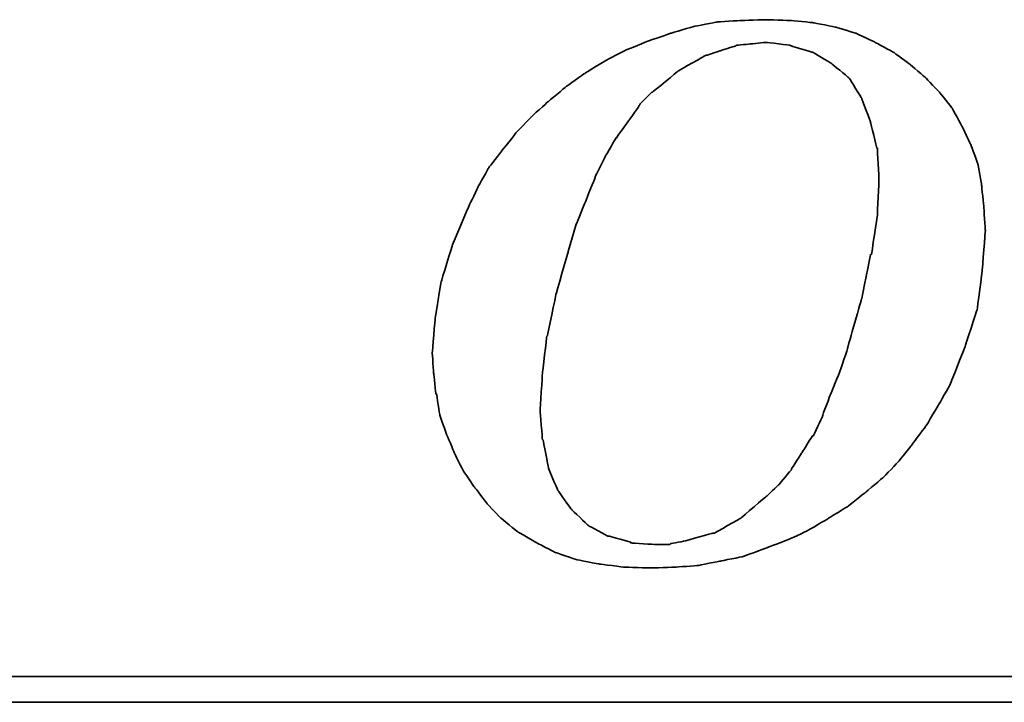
# Model space of a CAD drawing. Header units: millimetres. Extents: x 321 to 573, y 335 to 412.
# Tile 36 of 55: x 511.06 to 515.7, y 358.68 to 361.9. Entities that reach past the tile are written whole.
import ezdxf

# ---------------------------------------------------------------- set-up
doc = ezdxf.new("R2010")
doc.units = ezdxf.units.MM
doc.header["$LTSCALE"] = 0.1
doc.layers.add('DIM', color=4, linetype='CONTINUOUS')
doc.layers.add('layer 1', color=7, linetype='CONTINUOUS')

# ---------------------------------------------------------------- blocks, each defined once
blk = doc.blocks.new('TBI MOTION logo(完整正式版)')
at = {"layer": 'layer 1', "color": 22, "lineweight": 35}
for points, knots in [([(-11.34375, -6.98375), (-11.34375, -6.98375), (-10.91375, -7.43875), (-10.91375, -7.43875), (-10.91375, -7.43875), (-10.91375, -7.43875), (-10.38625, -7.87125), (-10.38625, -7.87125), (-10.38625, -7.87125), (-10.38625, -7.87125), (-9.81125, -8.20375), (-9.81125, -8.20375), (-9.81125, -8.20375), (-9.81125, -8.20375), (-9.21125, -8.51875), (-9.21125, -8.51875), (-9.21125, -8.51875), (-9.21125, -8.51875), (-8.51625, -8.75875), (-8.51625, -8.75875), (-8.51625, -8.75875), (-8.51625, -8.75875), (-7.77125, -8.90375), (-7.77125, -8.90375), (-7.77125, -8.90375), (-7.77125, -8.90375), (-6.97875, -8.99875), (-6.97875, -8.99875), (-6.97875, -8.99875), (-6.97875, -8.99875), (-6.14125, -9.02375), (-6.14125, -9.02375), (-6.14125, -9.02375), (-6.14125, -9.02375), (-5.37125, -8.99875), (-5.37125, -8.99875), (-5.37125, -8.99875), (-5.37125, -8.99875), (-4.65375, -8.94875), (-4.65375, -8.94875), (-4.65375, -8.94875), (-4.65375, -8.94875), (-3.93375, -8.80625), (-3.93375, -8.80625), (-3.93375, -8.80625), (-3.93375, -8.80625), (-3.21375, -8.66375), (-3.21375, -8.66375), (-3.21375, -8.66375), (-3.21375, -8.66375), (-2.49375, -8.39875), (-2.49375, -8.39875), (-2.49375, -8.39875), (-2.49375, -8.39875), (-1.79875, -8.13375), (-1.79875, -8.13375), (-1.79875, -8.13375), (-1.79875, -8.13375), (-1.17375, -7.84375), (-1.17375, -7.84375), (-1.17375, -7.84375), (-1.17375, -7.84375), (-0.52375, -7.46375), (-0.52375, -7.46375), (-0.52375, -7.46375), (-0.52375, -7.46375), (0.10124, -7.07875), (0.10124, -7.07875), (0.10124, -7.07875), (0.10124, -7.07875), (0.67625, -6.62375), (0.67625, -6.62375), (0.67625, -6.62375), (0.67625, -6.62375), (1.24874, -6.14375), (1.24874, -6.14375), (1.24874, -6.14375), (1.24874, -6.14375), (1.72874, -5.64125), (1.72874, -5.64125), (1.72874, -5.64125), (1.72874, -5.64125), (2.18624, -5.06375), (2.18624, -5.06375), (2.18624, -5.06375), (2.18624, -5.06375), (2.61625, -4.48874), (2.61625, -4.48874), (2.61625, -4.48874), (2.61625, -4.48874), (3.00125, -3.83874), (3.00125, -3.83874), (3.00125, -3.83874), (3.00125, -3.83874), (3.36124, -3.21374), (3.36124, -3.21374), (3.36124, -3.21374), (3.36124, -3.21374), (3.84374, -1.99125), (3.84374, -1.99125), (3.84374, -1.99125), (3.84374, -1.99125), (4.22625, -0.81875), (4.22625, -0.81875), (4.22625, -0.81875), (4.22625, -0.81875), (4.39125, 0.45624), (4.39125, 0.45624), (4.39125, 0.45624), (4.39125, 0.45624), (4.48874, 1.70124), (4.48874, 1.70124), (4.48874, 1.70124), (4.48874, 1.70124), (4.43874, 2.44625), (4.43874, 2.44625), (4.43874, 2.44625), (4.43874, 2.44625), (4.36874, 3.14125), (4.36874, 3.14125), (4.36874, 3.14125), (4.36874, 3.14125), (4.25125, 3.81125), (4.25125, 3.81125), (4.25125, 3.81125), (4.25125, 3.81125), (4.03124, 4.41125), (4.03124, 4.41125), (4.03124, 4.41125), (4.03124, 4.41125), (3.74374, 5.01125), (3.74374, 5.01125), (3.74374, 5.01125), (3.74374, 5.01125), (3.43124, 5.58875), (3.43124, 5.58875), (3.43124, 5.58875), (3.43124, 5.58875), (3.02625, 6.09125), (3.02625, 6.09125), (3.02625, 6.09125), (3.02625, 6.09125), (2.59374, 6.54875), (2.59374, 6.54875), (2.59374, 6.54875), (2.59374, 6.54875), (2.09124, 6.98125), (2.09124, 6.98125), (2.09124, 6.98125), (2.09124, 6.98125), (1.56124, 7.36625), (1.56124, 7.36625), (1.56124, 7.36625), (1.56124, 7.36625), (0.98624, 7.67625), (0.98624, 7.67625), (0.98624, 7.67625), (0.98624, 7.67625), (0.38624, 7.96375), (0.38624, 7.96375), (0.38624, 7.96375), (0.38624, 7.96375), (-0.25875, 8.15625), (-0.25875, 8.15625), (-0.25875, 8.15625), (-0.25875, 8.15625), (-0.98125, 8.30125), (-0.98125, 8.30125), (-0.98125, 8.30125), (-0.98125, 8.30125), (-1.70124, 8.37125), (-1.70124, 8.37125), (-1.70124, 8.37125), (-1.70124, 8.37125), (-2.49375, 8.39624), (-2.49375, 8.39624), (-2.49375, 8.39624), (-2.49375, 8.39624), (-3.28625, 8.37125), (-3.28625, 8.37125), (-3.28625, 8.37125), (-3.28625, 8.37125), (-4.05125, 8.32125), (-4.05125, 8.32125), (-4.05125, 8.32125), (-4.05125, 8.32125), (-4.77375, 8.18125), (-4.77375, 8.18125), (-4.77375, 8.18125), (-4.77375, 8.18125), (-5.51625, 7.96375), (-5.51625, 7.96375), (-5.51625, 7.96375), (-5.51625, 7.96375), (-6.21125, 7.72625), (-6.21125, 7.72625), (-6.21125, 7.72625), (-6.21125, 7.72625), (-6.92875, 7.43625), (-6.92875, 7.43625), (-6.92875, 7.43625), (-6.92875, 7.43625), (-7.57875, 7.10125), (-7.57875, 7.10125), (-7.57875, 7.10125), (-7.57875, 7.10125), (-8.24875, 6.69125), (-8.24875, 6.69125), (-8.24875, 6.69125), (-8.24875, 6.69125), (-8.84875, 6.26125), (-8.84875, 6.26125), (-8.84875, 6.26125), (-8.84875, 6.26125), (-9.42625, 5.78125), (-9.42625, 5.78125), (-9.42625, 5.78125), (-9.42625, 5.78125), (-9.95375, 5.30125), (-9.95375, 5.30125), (-9.95375, 5.30125), (-9.95375, 5.30125), (-10.43375, 4.79624), (-10.43375, 4.79624), (-10.43375, 4.79624), (-10.43375, 4.79624), (-10.88875, 4.22125), (-10.88875, 4.22125), (-10.88875, 4.22125), (-10.88875, 4.22125), (-11.29875, 3.69375), (-11.29875, 3.69375), (-11.29875, 3.69375), (-11.29875, 3.69375), (-11.63375, 3.09125), (-11.63375, 3.09125), (-11.63375, 3.09125), (-11.63375, 3.09125), (-11.91875, 2.49625), (-11.91875, 2.49625), (-11.91875, 2.49625), (-11.91875, 2.49625), (-12.44875, 1.24625), (-12.44875, 1.24625), (-12.44875, 1.24625), (-12.44875, 1.24625), (-12.80875, 0.06874), (-12.80875, 0.06874), (-12.80875, 0.06874), (-12.80875, 0.06874), (-12.99875, -1.07875), (-12.99875, -1.07875), (-12.99875, -1.07875), (-12.99875, -1.07875), (-13.09375, -2.18375), (-13.09375, -2.18375), (-13.09375, -2.18375), (-13.09375, -2.18375), (-13.04875, -2.85375), (-13.04875, -2.85375), (-13.04875, -2.85375), (-13.04875, -2.85375), (-12.97375, -3.50375), (-12.97375, -3.50375), (-12.97375, -3.50375), (-12.97375, -3.50375), (-12.95375, -3.50375), (-12.95375, -3.50375), (-12.95375, -3.50375), (-12.95375, -3.50375), (-12.85375, -4.17375), (-12.85375, -4.17375), (-12.85375, -4.17375), (-12.85375, -4.17375), (-12.63875, -4.77624), (-12.63875, -4.77624), (-12.63875, -4.77624), (-12.63875, -4.77624), (-12.39875, -5.35125), (-12.39875, -5.35125), (-12.39875, -5.35125), (-12.39875, -5.35125), (-12.11375, -5.92875), (-12.11375, -5.92875), (-12.11375, -5.92875), (-12.11375, -5.92875), (-11.75375, -6.45375), (-11.75375, -6.45375), (-11.75375, -6.45375), (-11.75375, -6.45375), (-11.34375, -6.98375), (-11.34375, -6.98375)], [0, 0, 0, 0, 0.01369863, 0.01369863, 0.01369863, 0.01369864, 0.02739726, 0.02739726, 0.02739726, 0.02739727, 0.04109589, 0.04109589, 0.04109589, 0.0410959, 0.05479452, 0.05479452, 0.05479452, 0.05479453, 0.06849315, 0.06849315, 0.06849315, 0.06849316, 0.08219178, 0.08219178, 0.08219178, 0.08219179, 0.09589041, 0.09589041, 0.09589041, 0.09589042, 0.10958904, 0.10958904, 0.10958904, 0.10958905, 0.12328767, 0.12328767, 0.12328767, 0.12328768, 0.1369863, 0.1369863, 0.1369863, 0.13698631, 0.15068493, 0.15068493, 0.15068493, 0.15068494, 0.16438356, 0.16438356, 0.16438356, 0.16438357, 0.17808219, 0.17808219, 0.17808219, 0.1780822, 0.19178082, 0.19178082, 0.19178082, 0.19178083, 0.20547945, 0.20547945, 0.20547945, 0.20547946, 0.21917808, 0.21917808, 0.21917808, 0.21917809, 0.23287671, 0.23287671, 0.23287671, 0.23287672, 0.24657534, 0.24657534, 0.24657534, 0.24657535, 0.26027397, 0.26027397, 0.26027397, 0.26027398, 0.2739726, 0.2739726, 0.2739726, 0.27397261, 0.28767123, 0.28767123, 0.28767123, 0.28767124, 0.30136986, 0.30136986, 0.30136986, 0.30136987, 0.31506849, 0.31506849, 0.31506849, 0.3150685, 0.32876712, 0.32876712, 0.32876712, 0.32876713, 0.34246575, 0.34246575, 0.34246575, 0.34246576, 0.35616438, 0.35616438, 0.35616438, 0.35616439, 0.36986301, 0.36986301, 0.36986301, 0.36986302, 0.38356164, 0.38356164, 0.38356164, 0.38356165, 0.39726027, 0.39726027, 0.39726027, 0.39726028, 0.4109589, 0.4109589, 0.4109589, 0.41095891, 0.42465753, 0.42465753, 0.42465753, 0.42465754, 0.43835616, 0.43835616, 0.43835616, 0.43835617, 0.45205479, 0.45205479, 0.45205479, 0.4520548, 0.46575342, 0.46575342, 0.46575342, 0.46575343, 0.47945205, 0.47945205, 0.47945205, 0.47945206, 0.49315068, 0.49315068, 0.49315068, 0.49315069, 0.50684932, 0.50684932, 0.50684932, 0.50684933, 0.52054795, 0.52054795, 0.52054795, 0.52054796, 0.53424658, 0.53424658, 0.53424658, 0.53424659, 0.54794521, 0.54794521, 0.54794521, 0.54794522, 0.56164384, 0.56164384, 0.56164384, 0.56164385, 0.57534247, 0.57534247, 0.57534247, 0.57534248, 0.5890411, 0.5890411, 0.5890411, 0.58904111, 0.60273973, 0.60273973, 0.60273973, 0.60273974, 0.61643836, 0.61643836, 0.61643836, 0.61643837, 0.63013699, 0.63013699, 0.63013699, 0.630137, 0.64383562, 0.64383562, 0.64383562, 0.64383563, 0.65753425, 0.65753425, 0.65753425, 0.65753426, 0.67123288, 0.67123288, 0.67123288, 0.67123289, 0.68493151, 0.68493151, 0.68493151, 0.68493152, 0.69863014, 0.69863014, 0.69863014, 0.69863015, 0.71232877, 0.71232877, 0.71232877, 0.71232878, 0.7260274, 0.7260274, 0.7260274, 0.72602741, 0.73972603, 0.73972603, 0.73972603, 0.73972604, 0.75342466, 0.75342466, 0.75342466, 0.75342467, 0.76712329, 0.76712329, 0.76712329, 0.7671233, 0.78082192, 0.78082192, 0.78082192, 0.78082193, 0.79452055, 0.79452055, 0.79452055, 0.79452056, 0.80821918, 0.80821918, 0.80821918, 0.80821919, 0.82191781, 0.82191781, 0.82191781, 0.82191782, 0.83561644, 0.83561644, 0.83561644, 0.83561645, 0.84931507, 0.84931507, 0.84931507, 0.84931508, 0.8630137, 0.8630137, 0.8630137, 0.86301371, 0.87671233, 0.87671233, 0.87671233, 0.87671234, 0.89041096, 0.89041096, 0.89041096, 0.89041097, 0.90410959, 0.90410959, 0.90410959, 0.9041096, 0.91780822, 0.91780822, 0.91780822, 0.91780823, 0.93150685, 0.93150685, 0.93150685, 0.93150686, 0.94520548, 0.94520548, 0.94520548, 0.94520549, 0.95890411, 0.95890411, 0.95890411, 0.95890412, 0.97260274, 0.97260274, 0.97260274, 0.97260275, 0.98630137, 0.98630137, 0.98630137, 0.98630138, 1, 1, 1, 1]), ([(-8.77875, 1.03124), (-8.77875, 1.03124), (-8.51625, 1.89625), (-8.51625, 1.89625), (-8.51625, 1.89625), (-8.51625, 1.89625), (-8.20375, 2.66375), (-8.20375, 2.66375), (-8.20375, 2.66375), (-8.20375, 2.66375), (-7.91625, 3.38125), (-7.91625, 3.38125), (-7.91625, 3.38125), (-7.91625, 3.38125), (-7.91625, 3.40624), (-7.91625, 3.40624), (-7.91625, 3.40624), (-7.91625, 3.40624), (-7.57875, 4.07624), (-7.57875, 4.07624), (-7.57875, 4.07624), (-7.57875, 4.07624), (-7.24375, 4.65125), (-7.24375, 4.65125), (-7.24375, 4.65125), (-7.24375, 4.65125), (-7.21875, 4.65125), (-7.21875, 4.65125), (-7.21875, 4.65125), (-7.21875, 4.65125), (-7.21875, 4.67624), (-7.21875, 4.67624), (-7.21875, 4.67624), (-7.21875, 4.67624), (-6.83625, 5.20375), (-6.83625, 5.20375), (-6.83625, 5.20375), (-6.83625, 5.20375), (-6.49875, 5.68625), (-6.49875, 5.68625), (-6.49875, 5.68625), (-6.49875, 5.68625), (-6.49875, 5.70625), (-6.49875, 5.70625), (-6.49875, 5.70625), (-6.49875, 5.70625), (-6.11625, 6.09125), (-6.11625, 6.09125), (-6.11625, 6.09125), (-6.11625, 6.09125), (-6.09125, 6.09125), (-6.09125, 6.09125), (-6.09125, 6.09125), (-6.09125, 6.09125), (-5.27375, 6.76625), (-5.27375, 6.76625), (-5.27375, 6.76625), (-5.27375, 6.76625), (-5.24875, 6.76625), (-5.24875, 6.76625), (-5.24875, 6.76625), (-5.24875, 6.76625), (-5.24875, 6.78625), (-5.24875, 6.78625), (-5.24875, 6.78625), (-5.24875, 6.78625), (-4.38875, 7.26624), (-4.38875, 7.26624), (-4.38875, 7.26624), (-4.38875, 7.26624), (-4.36125, 7.26624), (-4.36125, 7.26624), (-4.36125, 7.26624), (-4.36125, 7.26624), (-3.93375, 7.41125), (-3.93375, 7.41125), (-3.93375, 7.41125), (-3.93375, 7.41125), (-3.47375, 7.55625), (-3.47375, 7.55625), (-3.47375, 7.55625), (-3.47375, 7.55625), (-3.45375, 7.55625), (-3.45375, 7.55625), (-3.45375, 7.55625), (-3.45375, 7.55625), (-3.42875, 7.58124), (-3.42875, 7.58124), (-3.42875, 7.58124), (-3.42875, 7.58124), (-2.97375, 7.62625), (-2.97375, 7.62625), (-2.97375, 7.62625), (-2.97375, 7.62625), (-2.49375, 7.67625), (-2.49375, 7.67625), (-2.49375, 7.67625), (-2.49375, 7.67625), (-2.46875, 7.67625), (-2.46875, 7.67625), (-2.46875, 7.67625), (-2.46875, 7.67625), (-1.70124, 7.58124), (-1.70124, 7.58124), (-1.70124, 7.58124), (-1.70124, 7.58124), (-1.67875, 7.55625), (-1.67875, 7.55625), (-1.67875, 7.55625), (-1.67875, 7.55625), (-1.65375, 7.55625), (-1.65375, 7.55625), (-1.65375, 7.55625), (-1.65375, 7.55625), (-1.03125, 7.36625), (-1.03125, 7.36625), (-1.03125, 7.36625), (-1.03125, 7.36625), (-1.00625, 7.36625), (-1.00625, 7.36625), (-1.00625, 7.36625), (-1.00625, 7.36625), (-0.43124, 7.02624), (-0.43124, 7.02624), (-0.43124, 7.02624), (-0.43124, 7.02624), (-0.40625, 7.00624), (-0.40625, 7.00624), (-0.40625, 7.00624), (-0.40625, 7.00624), (0.12124, 6.57124), (0.12124, 6.57124), (0.12124, 6.57124), (0.12124, 6.57124), (0.14624, 6.54875), (0.14624, 6.54875), (0.14624, 6.54875), (0.14624, 6.54875), (0.17124, 6.52375), (0.17124, 6.52375), (0.17124, 6.52375), (0.17124, 6.52375), (0.55625, 5.89875), (0.55625, 5.89875), (0.55625, 5.89875), (0.55625, 5.89875), (0.55625, 5.87625), (0.55625, 5.87625), (0.55625, 5.87625), (0.55625, 5.87625), (0.84124, 5.15625), (0.84124, 5.15625), (0.84124, 5.15625), (0.84124, 5.15625), (0.84124, 5.13125), (0.84124, 5.13125), (0.84124, 5.13125), (0.84124, 5.13125), (1.03624, 4.31875), (1.03624, 4.31875), (1.03624, 4.31875), (1.03624, 4.31875), (1.05624, 4.31875), (1.05624, 4.31875), (1.05624, 4.31875), (1.05624, 4.31875), (1.05624, 4.29125), (1.05624, 4.29125), (1.05624, 4.29125), (1.05624, 4.29125), (1.10625, 3.33125), (1.10625, 3.33125), (1.10625, 3.33125), (1.10625, 3.33125), (1.10625, 3.30875), (1.10625, 3.30875), (1.10625, 3.30875), (1.10625, 3.30875), (1.05624, 2.20624), (1.05624, 2.20624), (1.05624, 2.20624), (1.05624, 2.20624), (1.05624, 2.18124), (1.05624, 2.18124), (1.05624, 2.18124), (1.05624, 2.18124), (0.86624, 0.93624), (0.86624, 0.93624), (0.86624, 0.93624), (0.86624, 0.93624), (0.84124, 0.93624), (0.84124, 0.93624), (0.84124, 0.93624), (0.84124, 0.93624), (0.55625, -0.45874), (0.55625, -0.45874), (0.55625, -0.45874), (0.55625, -0.45874), (0.12124, -1.99125), (0.12124, -1.99125), (0.12124, -1.99125), (0.12124, -1.99125), (0.12124, -2.01874), (0.12124, -2.01874), (0.12124, -2.01874), (0.12124, -2.01874), (-0.13874, -2.78375), (-0.13874, -2.78375), (-0.13874, -2.78375), (-0.13874, -2.78375), (-0.43124, -3.50375), (-0.43124, -3.50375), (-0.43124, -3.50375), (-0.43124, -3.50375), (-0.69375, -4.19875), (-0.69375, -4.19875), (-0.69375, -4.19875), (-0.69375, -4.19875), (-0.69375, -4.22375), (-0.69375, -4.22375), (-0.69375, -4.22375), (-0.69375, -4.22375), (-0.98125, -4.82374), (-0.98125, -4.82374), (-0.98125, -4.82374), (-0.98125, -4.82374), (-1.00625, -4.82374), (-1.00625, -4.82374), (-1.00625, -4.82374), (-1.00625, -4.82374), (-1.33875, -5.35125), (-1.33875, -5.35125), (-1.33875, -5.35125), (-1.33875, -5.35125), (-1.67875, -5.87875), (-1.67875, -5.87875), (-1.67875, -5.87875), (-1.67875, -5.87875), (-1.67875, -5.90375), (-1.67875, -5.90375), (-1.67875, -5.90375), (-1.67875, -5.90375), (-2.05875, -6.35875), (-2.05875, -6.35875), (-2.05875, -6.35875), (-2.05875, -6.35875), (-2.08375, -6.38375), (-2.08375, -6.38375), (-2.08375, -6.38375), (-2.08375, -6.38375), (-2.46875, -6.74375), (-2.46875, -6.74375), (-2.46875, -6.74375), (-2.46875, -6.74375), (-3.25875, -7.41625), (-3.25875, -7.41625), (-3.25875, -7.41625), (-3.25875, -7.41625), (-3.28625, -7.43875), (-3.28625, -7.43875), (-3.28625, -7.43875), (-3.28625, -7.43875), (-4.12375, -7.91875), (-4.12375, -7.91875), (-4.12375, -7.91875), (-4.12375, -7.91875), (-4.14875, -7.91875), (-4.14875, -7.91875), (-4.14875, -7.91875), (-4.14875, -7.91875), (-4.17125, -7.91875), (-4.17125, -7.91875), (-4.17125, -7.91875), (-4.17125, -7.91875), (-5.03375, -8.15875), (-5.03375, -8.15875), (-5.03375, -8.15875), (-5.03375, -8.15875), (-5.51625, -8.25625), (-5.51625, -8.25625), (-5.51625, -8.25625), (-5.51625, -8.25625), (-5.54125, -8.27875), (-5.54125, -8.27875), (-5.54125, -8.27875), (-5.54125, -8.27875), (-5.56375, -8.27875), (-5.56375, -8.27875), (-5.56375, -8.27875), (-5.56375, -8.27875), (-5.99625, -8.27875), (-5.99625, -8.27875), (-5.99625, -8.27875), (-5.99625, -8.27875), (-6.76375, -8.23125), (-6.76375, -8.23125), (-6.76375, -8.23125), (-6.76375, -8.23125), (-6.78875, -8.23125), (-6.78875, -8.23125), (-6.78875, -8.23125), (-6.78875, -8.23125), (-6.78875, -8.20375), (-6.78875, -8.20375), (-6.78875, -8.20375), (-6.78875, -8.20375), (-7.45875, -8.01375), (-7.45875, -8.01375), (-7.45875, -8.01375), (-7.45875, -8.01375), (-7.48375, -8.01375), (-7.48375, -8.01375), (-7.48375, -8.01375), (-7.48375, -8.01375), (-7.50875, -8.01375), (-7.50875, -8.01375), (-7.50875, -8.01375), (-7.50875, -8.01375), (-8.13125, -7.67875), (-8.13125, -7.67875), (-8.13125, -7.67875), (-8.13125, -7.67875), (-8.15625, -7.65375), (-8.15625, -7.65375), (-8.15625, -7.65375), (-8.15625, -7.65375), (-8.65875, -7.17375), (-8.65875, -7.17375), (-8.65875, -7.17375), (-8.65875, -7.17375), (-8.68375, -7.14875), (-8.68375, -7.14875), (-8.68375, -7.14875), (-8.68375, -7.14875), (-9.08875, -6.57375), (-9.08875, -6.57375), (-9.08875, -6.57375), (-9.08875, -6.57375), (-9.11375, -6.54875), (-9.11375, -6.54875), (-9.11375, -6.54875), (-9.11375, -6.54875), (-9.11375, -6.52875), (-9.11375, -6.52875), (-9.11375, -6.52875), (-9.11375, -6.52875), (-9.40375, -5.85375), (-9.40375, -5.85375), (-9.40375, -5.85375), (-9.40375, -5.85375), (-9.40375, -5.82875), (-9.40375, -5.82875), (-9.40375, -5.82875), (-9.40375, -5.82875), (-9.56875, -4.96875), (-9.56875, -4.96875), (-9.56875, -4.96875), (-9.56875, -4.96875), (-9.59375, -4.94375), (-9.59375, -4.94375), (-9.59375, -4.94375), (-9.59375, -4.94375), (-9.66375, -4.03375), (-9.66375, -4.03375), (-9.66375, -4.03375), (-9.66375, -4.03375), (-9.66375, -4.00875), (-9.66375, -4.00875), (-9.66375, -4.00875), (-9.66375, -4.00875), (-9.59375, -2.85375), (-9.59375, -2.85375), (-9.59375, -2.85375), (-9.59375, -2.85375), (-9.45125, -1.65875), (-9.45125, -1.65875), (-9.45125, -1.65875), (-9.45125, -1.65875), (-9.42625, -1.63375), (-9.42625, -1.63375), (-9.42625, -1.63375), (-9.42625, -1.63375), (-9.16125, -0.33875), (-9.16125, -0.33875), (-9.16125, -0.33875), (-9.16125, -0.33875), (-8.77875, 1.00624), (-8.77875, 1.00624), (-8.77875, 1.00624), (-8.77875, 1.00624), (-8.77875, 1.03124), (-8.77875, 1.03124)], [0, 0, 0, 0, 0.01020408, 0.01020408, 0.01020408, 0.01020409, 0.02040816, 0.02040816, 0.02040816, 0.02040817, 0.03061224, 0.03061224, 0.03061224, 0.03061225, 0.04081633, 0.04081633, 0.04081633, 0.04081634, 0.05102041, 0.05102041, 0.05102041, 0.05102042, 0.06122449, 0.06122449, 0.06122449, 0.0612245, 0.07142857, 0.07142857, 0.07142857, 0.07142858, 0.08163265, 0.08163265, 0.08163265, 0.08163266, 0.09183673, 0.09183673, 0.09183673, 0.09183674, 0.10204082, 0.10204082, 0.10204082, 0.10204083, 0.1122449, 0.1122449, 0.1122449, 0.11224491, 0.12244898, 0.12244898, 0.12244898, 0.12244899, 0.13265306, 0.13265306, 0.13265306, 0.13265307, 0.14285714, 0.14285714, 0.14285714, 0.14285715, 0.15306122, 0.15306122, 0.15306122, 0.15306123, 0.16326531, 0.16326531, 0.16326531, 0.16326532, 0.17346939, 0.17346939, 0.17346939, 0.1734694, 0.18367347, 0.18367347, 0.18367347, 0.18367348, 0.19387755, 0.19387755, 0.19387755, 0.19387756, 0.20408163, 0.20408163, 0.20408163, 0.20408164, 0.21428571, 0.21428571, 0.21428571, 0.21428572, 0.2244898, 0.2244898, 0.2244898, 0.22448981, 0.23469388, 0.23469388, 0.23469388, 0.23469389, 0.24489796, 0.24489796, 0.24489796, 0.24489797, 0.25510204, 0.25510204, 0.25510204, 0.25510205, 0.26530612, 0.26530612, 0.26530612, 0.26530613, 0.2755102, 0.2755102, 0.2755102, 0.27551021, 0.28571429, 0.28571429, 0.28571429, 0.2857143, 0.29591837, 0.29591837, 0.29591837, 0.29591838, 0.30612245, 0.30612245, 0.30612245, 0.30612246, 0.31632653, 0.31632653, 0.31632653, 0.31632654, 0.32653061, 0.32653061, 0.32653061, 0.32653062, 0.33673469, 0.33673469, 0.33673469, 0.3367347, 0.34693878, 0.34693878, 0.34693878, 0.34693879, 0.35714286, 0.35714286, 0.35714286, 0.35714287, 0.36734694, 0.36734694, 0.36734694, 0.36734695, 0.37755102, 0.37755102, 0.37755102, 0.37755103, 0.3877551, 0.3877551, 0.3877551, 0.38775511, 0.39795918, 0.39795918, 0.39795918, 0.39795919, 0.40816327, 0.40816327, 0.40816327, 0.40816328, 0.41836735, 0.41836735, 0.41836735, 0.41836736, 0.42857143, 0.42857143, 0.42857143, 0.42857144, 0.43877551, 0.43877551, 0.43877551, 0.43877552, 0.44897959, 0.44897959, 0.44897959, 0.4489796, 0.45918367, 0.45918367, 0.45918367, 0.45918368, 0.46938776, 0.46938776, 0.46938776, 0.46938777, 0.47959184, 0.47959184, 0.47959184, 0.47959185, 0.48979592, 0.48979592, 0.48979592, 0.48979593, 0.5, 0.5, 0.5, 0.50000001, 0.51020408, 0.51020408, 0.51020408, 0.51020409, 0.52040816, 0.52040816, 0.52040816, 0.52040817, 0.53061224, 0.53061224, 0.53061224, 0.53061225, 0.54081633, 0.54081633, 0.54081633, 0.54081634, 0.55102041, 0.55102041, 0.55102041, 0.55102042, 0.56122449, 0.56122449, 0.56122449, 0.5612245, 0.57142857, 0.57142857, 0.57142857, 0.57142858, 0.58163265, 0.58163265, 0.58163265, 0.58163266, 0.59183673, 0.59183673, 0.59183673, 0.59183674, 0.60204082, 0.60204082, 0.60204082, 0.60204083, 0.6122449, 0.6122449, 0.6122449, 0.61224491, 0.62244898, 0.62244898, 0.62244898, 0.62244899, 0.63265306, 0.63265306, 0.63265306, 0.63265307, 0.64285714, 0.64285714, 0.64285714, 0.64285715, 0.65306122, 0.65306122, 0.65306122, 0.65306123, 0.66326531, 0.66326531, 0.66326531, 0.66326532, 0.67346939, 0.67346939, 0.67346939, 0.6734694, 0.68367347, 0.68367347, 0.68367347, 0.68367348, 0.69387755, 0.69387755, 0.69387755, 0.69387756, 0.70408163, 0.70408163, 0.70408163, 0.70408164, 0.71428571, 0.71428571, 0.71428571, 0.71428572, 0.7244898, 0.7244898, 0.7244898, 0.72448981, 0.73469388, 0.73469388, 0.73469388, 0.73469389, 0.74489796, 0.74489796, 0.74489796, 0.74489797, 0.75510204, 0.75510204, 0.75510204, 0.75510205, 0.76530612, 0.76530612, 0.76530612, 0.76530613, 0.7755102, 0.7755102, 0.7755102, 0.77551021, 0.78571429, 0.78571429, 0.78571429, 0.7857143, 0.79591837, 0.79591837, 0.79591837, 0.79591838, 0.80612245, 0.80612245, 0.80612245, 0.80612246, 0.81632653, 0.81632653, 0.81632653, 0.81632654, 0.82653061, 0.82653061, 0.82653061, 0.82653062, 0.83673469, 0.83673469, 0.83673469, 0.8367347, 0.84693878, 0.84693878, 0.84693878, 0.84693879, 0.85714286, 0.85714286, 0.85714286, 0.85714287, 0.86734694, 0.86734694, 0.86734694, 0.86734695, 0.87755102, 0.87755102, 0.87755102, 0.87755103, 0.8877551, 0.8877551, 0.8877551, 0.88775511, 0.89795918, 0.89795918, 0.89795918, 0.89795919, 0.90816327, 0.90816327, 0.90816327, 0.90816328, 0.91836735, 0.91836735, 0.91836735, 0.91836736, 0.92857143, 0.92857143, 0.92857143, 0.92857144, 0.93877551, 0.93877551, 0.93877551, 0.93877552, 0.94897959, 0.94897959, 0.94897959, 0.9489796, 0.95918367, 0.95918367, 0.95918367, 0.95918368, 0.96938776, 0.96938776, 0.96938776, 0.96938777, 0.97959184, 0.97959184, 0.97959184, 0.97959185, 0.98979592, 0.98979592, 0.98979592, 0.98979593, 1, 1, 1, 1]), ([(75.90875, -9.47875), (75.90875, -9.47875), (75.90875, -12.28625), (75.90875, -12.28625), (75.90875, -12.28625), (75.90875, -12.28625), (75.90875, -12.47875), (75.90875, -12.47875), (75.90875, -12.47875), (75.90875, -12.47875), (75.71625, -12.47875), (75.71625, -12.47875), (75.71625, -12.47875), (75.71625, -12.47875), (-88.32875, -12.47875), (-88.32875, -12.47875), (-88.32875, -12.47875), (-88.32875, -12.47875), (-88.32875, -13.29375), (-88.32875, -13.29375), (-88.32875, -13.29375), (-88.32875, -13.29375), (82.89125, -13.29375), (82.89125, -13.29375), (82.89125, -13.29375), (82.89125, -13.29375), (75.90875, -9.47875), (75.90875, -9.47875)], [0, 0, 0, 0, 0.14285714, 0.14285714, 0.14285714, 0.14285715, 0.28571429, 0.28571429, 0.28571429, 0.2857143, 0.42857143, 0.42857143, 0.42857143, 0.42857144, 0.57142857, 0.57142857, 0.57142857, 0.57142858, 0.71428571, 0.71428571, 0.71428571, 0.71428572, 0.85714286, 0.85714286, 0.85714286, 0.85714287, 1, 1, 1, 1])]:
    blk.add_open_spline(points, degree=3, knots=knots, dxfattribs=at)

msp = doc.modelspace()

# ---------------------------------------------------------------- block references
at = {"layer": 'DIM', "color": 0, "xscale": 0.148203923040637, "yscale": 0.148203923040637, "zscale": 0.148203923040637}
msp.add_blockref('TBI MOTION logo(完整正式版)', (514.9451, 360.6524), dxfattribs=at)

doc.saveas('drawing.dxf')
